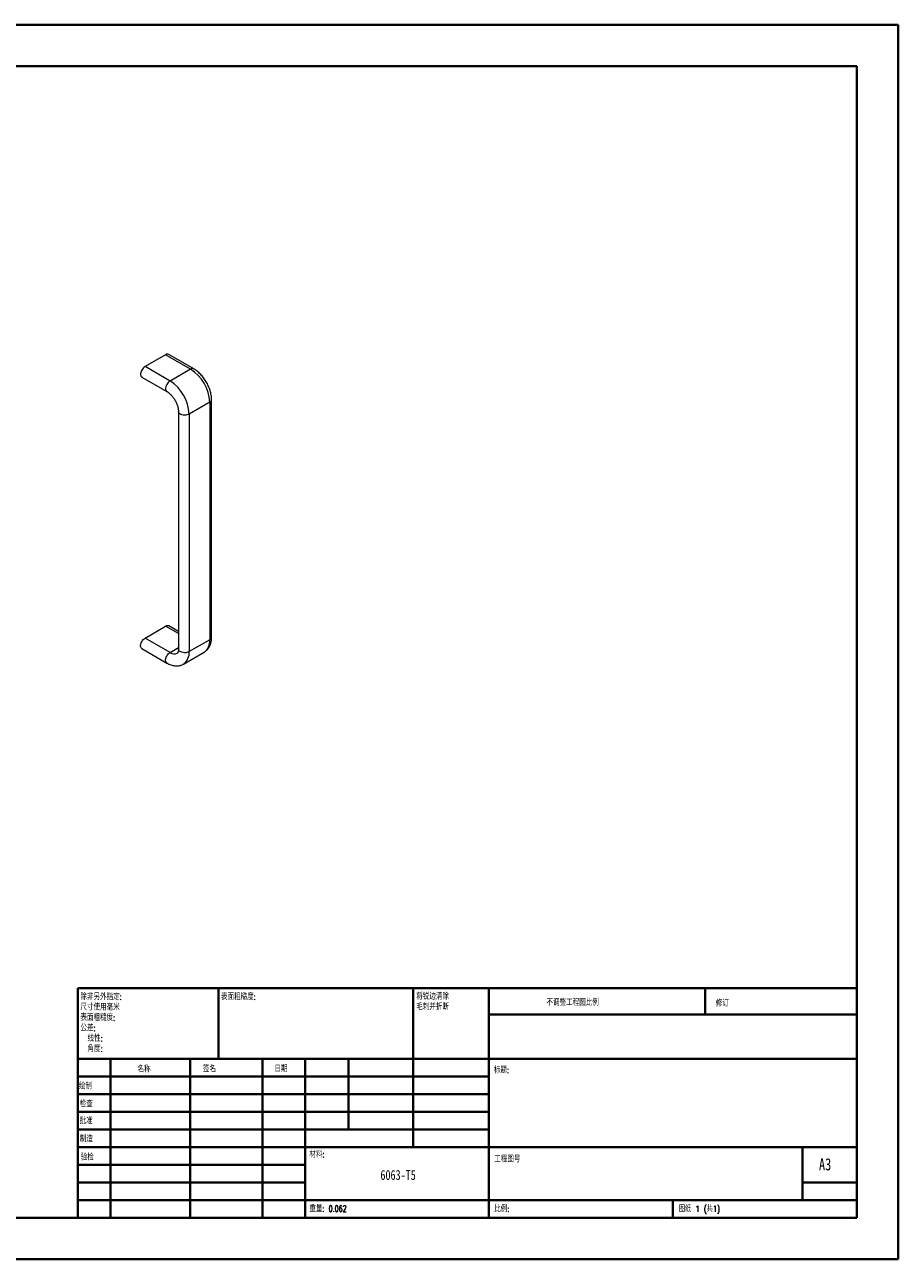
# Model space of a CAD drawing. Header units: millimetres. Extents: x 0 to 420, y 0 to 297.
# Tile 2 of 2: x 210 to 420, y 0 to 297. Entities that reach past the tile are written whole.
import ezdxf

# ---------------------------------------------------------------- set-up
doc = ezdxf.new("R2010")
doc.units = ezdxf.units.MM
doc.styles.add('SLDTEXTSTYLE0', font='TXT', dxfattribs={"width": 0.75, "bigfont": 'bigfont'})
doc.styles.add('SLDTEXTSTYLE1', font='TXT', dxfattribs={"width": 0.75})
doc.styles.add('SLDTEXTSTYLE2', font='TXT', dxfattribs={"width": 0.694444, "bigfont": 'bigfont'})

# ---------------------------------------------------------------- blocks, each defined once
blk = doc.blocks.new('SW_NOTE_0')
at = {"color": 0, "linetype": 'Continuous', "lineweight": 0, "char_height": 1.5, "attachment_point": 1, "style": 'SLDTEXTSTYLE0'}
for s, insert in [('\\M+18FAB锐边\\M+190B4\\M+18F9C', (0, 1.93)), ('\\M+196D1\\M+18E68\\M+19BF3\\M+190DC\\M+19266', (0, -0.57))]:
    blk.add_mtext(s, dxfattribs=dict(at, insert=insert))
blk = doc.blocks.new('SW_NOTE_1')
at = {"color": 0, "linetype": 'Continuous', "lineweight": 0, "char_height": 1.5, "attachment_point": 1, "style": 'SLDTEXTSTYLE0'}
for s, insert in [('\\M+18F9C\\M+194F1另\\M+18A4F\\M+18E77\\M+192E8:', (0, 1.93)), ('\\M+18EDA\\M+190A1\\M+18E67\\M+19770\\M+19F7C\\M+195C4', (0, -0.57)), ('\\M+1955C\\M+196CA\\M+19165糙\\M+19378:', (0, -3.07)), ('\\M+18CF6\\M+18DB7:', (0, -5.57)), ('线\\M+190AB:', (1.69, -8.07)), ('\\M+18A70\\M+19378:', (1.69, -10.57))]:
    blk.add_mtext(s, dxfattribs=dict(at, insert=insert))

msp = doc.modelspace()

# ---------------------------------------------------------------- linework, layer by layer
at = {"color": 7, "linetype": 'Continuous', "lineweight": 40}
for p, q in [((0.08, 297.21), (420.08, 297.21)), ((420.08, 0.21), (420.08, 297.21)), ((25.08, 287.21), (410.08, 287.21)), ((410.08, 287.21), (410.08, 10.21)), ((222.88, 65.46), (410.08, 65.46)), ((222.88, 65.46), (222.88, 10.21)), ((256.68, 48.46), (256.68, 65.46)), ((303.48, 65.46), (303.48, 27.21)), ((321.68, 65.46), (321.68, 10.21)), ((373.68, 59.09), (373.68, 65.46)), ((410.08, 59.09), (321.68, 59.09)), ((410.08, 48.46), (222.88, 48.46)), ((230.68, 48.46), (230.68, 10.21)), ((249.87, 48.46), (249.87, 10.21)), ((267.28, 48.46), (267.28, 10.21)), ((277.48, 10.21), (277.48, 48.46)), ((287.88, 31.46), (287.88, 48.46)), ((321.68, 44.21), (222.88, 44.21)), ((321.68, 39.96), (222.88, 39.96)), ((321.68, 35.71), (222.88, 35.71)), ((321.68, 31.46), (222.88, 31.46)), ((277.48, 27.21), (222.88, 27.21)), ((277.48, 27.21), (410.08, 27.21)), ((397.08, 14.46), (397.08, 27.21)), ((277.48, 22.96), (222.88, 22.96)), ((277.48, 18.71), (222.88, 18.71)), ((410.08, 18.71), (397.08, 18.71)), ((222.88, 14.46), (410.08, 14.46)), ((365.88, 10.21), (365.88, 14.46)), ((25.08, 10.21), (410.08, 10.21)), ((0.08, 0.21), (420.08, 0.21))]:
    msp.add_line(p, q, dxfattribs=at)
at = {"color": 7, "linetype": 'Continuous', "lineweight": 15}
for p, q in [((243.95, 217.83), (239, 214.97)), ((249.96, 214.36), (243.95, 217.83)), ((250.71, 214.44), (244.7, 217.91)), ((245.01, 211.5), (239, 214.97)), ((249.96, 214.36), (245.01, 211.5)), ((238.25, 212.45), (244.26, 208.98)), ((254.55, 206.4), (249.6, 203.54)), ((254.55, 206.4), (254.55, 149.24)), ((254.99, 149.86), (254.99, 207.01)), ((247.04, 204.16), (247.04, 147)), ((249.6, 203.54), (249.6, 146.39)), ((239, 149.65), (243.95, 152.51)), ((247.04, 151.23), (244.7, 152.58)), ((245.01, 146.18), (239, 149.65)), ((254.55, 149.24), (249.6, 146.39)), ((238.25, 147.13), (244.26, 143.66)), ((248.26, 143.41), (253.21, 146.27))]:
    msp.add_line(p, q, dxfattribs=at)
at = {"color": 8, "linetype": 'Continuous', "lineweight": 15}
for p, q in [((247.04, 150.72), (243.95, 152.51)), ((245.01, 146.18), (247.04, 147.36))]:
    msp.add_line(p, q, dxfattribs=at)
at = {"color": 7, "linetype": 'Continuous', "lineweight": 15, "flags": 128}
for points in [[(239, 214.97), (238.77, 214.82), (238.56, 214.62), (238.37, 214.38), (238.21, 214.11), (238.08, 213.83), (237.99, 213.55), (237.94, 213.27), (237.94, 213.01), (237.99, 212.79), (238.08, 212.61), (238.21, 212.48), (238.25, 212.45)], [(238.25, 147.13), (238.21, 147.15), (238.08, 147.28), (237.99, 147.47), (237.94, 147.69), (237.94, 147.95), (237.99, 148.22), (238.08, 148.51), (238.21, 148.79), (238.37, 149.06), (238.56, 149.3), (238.77, 149.5), (239, 149.65)]]:
    msp.add_lwpolyline(points, dxfattribs=at)
at = {"color": 8, "linetype": 'Continuous', "lineweight": 15, "flags": 128}
for points in [[(245.01, 211.5), (244.79, 211.35), (244.57, 211.15), (244.38, 210.91), (244.22, 210.64), (244.09, 210.36), (244, 210.08), (243.95, 209.8), (243.95, 209.54), (244, 209.32), (244.09, 209.14), (244.22, 209.01), (244.26, 208.98)], [(249.6, 203.54), (249.36, 203.43), (249.08, 203.35), (248.78, 203.3), (248.46, 203.29), (248.15, 203.32), (247.86, 203.38), (247.6, 203.48), (247.38, 203.61), (247.2, 203.76), (247.09, 203.93), (247.04, 204.11), (247.04, 204.16)], [(244.26, 143.66), (244.22, 143.68), (244.09, 143.81), (244, 144), (243.95, 144.22), (243.95, 144.48), (244, 144.75), (244.09, 145.04), (244.22, 145.32), (244.38, 145.59), (244.57, 145.83), (244.79, 146.03), (245.01, 146.18)], [(249.6, 146.39), (249.36, 146.27), (249.08, 146.19), (248.78, 146.14), (248.46, 146.13), (248.15, 146.16), (247.86, 146.23), (247.6, 146.33), (247.38, 146.45), (247.2, 146.61), (247.09, 146.77), (247.04, 146.95), (247.04, 147)]]:
    msp.add_lwpolyline(points, dxfattribs=at)
at = {"color": 7, "linetype": 'Continuous', "lineweight": 15}
for centre, radius, start, end in [((244.38, 217.23), 0.746, 65.3276, 125.9828), ((244.57, 205.95), 9.99, 2.6055, 57.3945), ((239.62, 203.09), 9.99, 2.6055, 57.3945), ((244.38, 151.9), 0.746, 65.3276, 125.9828)]:
    msp.add_arc(centre, radius, start, end, dxfattribs=at)
at = {"color": 8, "linetype": 'Continuous', "lineweight": 15}
for centre, radius, start, end in [((250.39, 213.76), 0.747, 65.4197, 125.9745), ((254.25, 207.08), 0.746, 294.0167, 354.5878), ((251.38, 148.88), 3.19, 304.8332, 6.479), ((254.25, 149.93), 0.746, 294.0092, 354.6707), ((246.03, 147.62), 1.77, 234.5275, 294.2195), ((246.35, 146.07), 3.27, 305.7601, 5.615)]:
    msp.add_arc(centre, radius, start, end, dxfattribs=at)
at = {"color": 7, "linetype": 'Continuous', "lineweight": 15}
for points, knots in [([(254.99, 207.01), (254.99, 207.11), (254.99, 207.38), (254.95, 207.84), (254.86, 208.38), (254.73, 208.92), (254.57, 209.47), (254.37, 210), (254.14, 210.54), (253.87, 211.05), (253.57, 211.56), (253.25, 212.04), (252.9, 212.51), (252.53, 212.94), (252.14, 213.35), (251.72, 213.72), (251.29, 214.06), (250.95, 214.29), (250.75, 214.41), (250.71, 214.44)], [0, 0, 0, 0, 0.035088, 0.098531, 0.161864, 0.225056, 0.288034, 0.350798, 0.413392, 0.475878, 0.538333, 0.600836, 0.663449, 0.726257, 0.789345, 0.852787, 0.916637, 0.980905, 1, 1, 1, 1]), ([(244.26, 208.98), (244.3, 208.95), (244.43, 208.88), (244.65, 208.72), (244.92, 208.5), (245.19, 208.24), (245.46, 207.95), (245.72, 207.63), (245.97, 207.28), (246.2, 206.91), (246.41, 206.53), (246.59, 206.14), (246.74, 205.75), (246.86, 205.37), (246.95, 205), (247.01, 204.65), (247.04, 204.37), (247.04, 204.21), (247.04, 204.16)], [0, 0, 0, 0, 0.033635, 0.097798, 0.162628, 0.228234, 0.29454, 0.361422, 0.428735, 0.496322, 0.564022, 0.631651, 0.69902, 0.765971, 0.832356, 0.898043, 0.962937, 1, 1, 1, 1]), ([(253.21, 146.28), (253.27, 146.31), (253.45, 146.41), (253.72, 146.63), (254.01, 146.91), (254.26, 147.24), (254.48, 147.59), (254.66, 147.99), (254.81, 148.41), (254.91, 148.86), (254.98, 149.35), (254.99, 149.68), (254.99, 149.86)], [0, 0, 0, 0, 0.052446, 0.151831, 0.251074, 0.351052, 0.452583, 0.556366, 0.662887, 0.772308, 0.884392, 1, 1, 1, 1]), ([(247.04, 147), (247.04, 146.95), (247.04, 146.81), (247.02, 146.6), (246.98, 146.4), (246.92, 146.24), (246.87, 146.13), (246.82, 146.06), (246.78, 146.02), (246.76, 146.01), (246.76, 146.01)], [0, 0, 0, 0, 0.0683965, 0.1973682, 0.3256252, 0.4541681, 0.5847212, 0.7208933, 0.8696361, 1, 1, 1, 1]), ([(244.26, 143.66), (244.34, 143.61), (244.58, 143.48), (244.98, 143.3), (245.45, 143.13), (245.93, 143.02), (246.4, 142.97), (246.85, 142.98), (247.29, 143.04), (247.7, 143.15), (248.03, 143.28), (248.2, 143.38), (248.26, 143.42)], [0, 0, 0, 0, 0.064519, 0.182348, 0.299991, 0.416077, 0.529615, 0.639944, 0.746916, 0.850856, 0.9524, 1, 1, 1, 1])]:
    msp.add_open_spline(points, degree=3, knots=knots, dxfattribs=at)

# ---------------------------------------------------------------- block references
at = {"color": 7, "linetype": 'Continuous', "lineweight": 0}
for name, p in [('SW_NOTE_1', (223.47, 62.2)), ('SW_NOTE_0', (304.19, 62.28))]:
    msp.add_blockref(name, p, dxfattribs=at)

# ---------------------------------------------------------------- texts
for s, insert, char_height, attachment_point, style in [('\\M+1955C\\M+196CA\\M+19165糙\\M+19378:', (257.25, 64.13), 1.5, 1, 'SLDTEXTSTYLE0'), ('\\M+19573调\\M+190AE\\M+18D48\\M+192F6图\\M+194E4\\M+197E1', (335.49, 62.75), 1.5, 1, 'SLDTEXTSTYLE0'), ('\\M+18F43订', (376.21, 62.55), 1.5, 1, 'SLDTEXTSTYLE0'), ('\\M+196BC\\M+18FCC', (237.2, 46.72), 1.5, 1, 'SLDTEXTSTYLE0'), ('签\\M+196BC', (252.91, 46.78), 1.5, 1, 'SLDTEXTSTYLE0'), ('\\M+193FA\\M+18AFA', (270.09, 46.79), 1.5, 1, 'SLDTEXTSTYLE0'), ('标题:', (322.84, 46.49), 1.5, 1, 'SLDTEXTSTYLE0'), ('绘\\M+190A7', (223.09, 42.64), 1.5, 1, 'SLDTEXTSTYLE0'), ('检查', (223.29, 38.37), 1.5, 1, 'SLDTEXTSTYLE0'), ('\\M+194E1\\M+18F79', (223.28, 34.28), 1.5, 1, 'SLDTEXTSTYLE0'), ('\\M+190A7\\M+191A2', (223.33, 29.95), 1.5, 1, 'SLDTEXTSTYLE0'), ('验检', (223.55, 25.56), 1.5, 1, 'SLDTEXTSTYLE0'), ('\\M+18DDE\\M+197BF:', (278.52, 26.2), 1.5, 1, 'SLDTEXTSTYLE0'), ('\\M+18D48\\M+192F6图\\M+18D86', (322.95, 25.08), 1.5, 1, 'SLDTEXTSTYLE0'), ('A3', (401, 24.52), 2.91, 1, 'SLDTEXTSTYLE1'), ('6063-T5', (299.84, 21.7), 2.381, 2, 'SLDTEXTSTYLE1'), ('\\M+18F64\\M+197CA: 0.062', (278.5, 13.16), 1.4986, 1, 'SLDTEXTSTYLE0'), ('\\M+194E4\\M+197E1:', (322.95, 13.11), 1.5, 1, 'SLDTEXTSTYLE0'), ('图纸 1 (\\M+18BA41)', (367.36, 13.11), 1.5, 1, 'SLDTEXTSTYLE2')]:
    msp.add_mtext(s, dxfattribs=dict(at, insert=insert, char_height=char_height, attachment_point=attachment_point, style=style))

doc.saveas('drawing.dxf')
